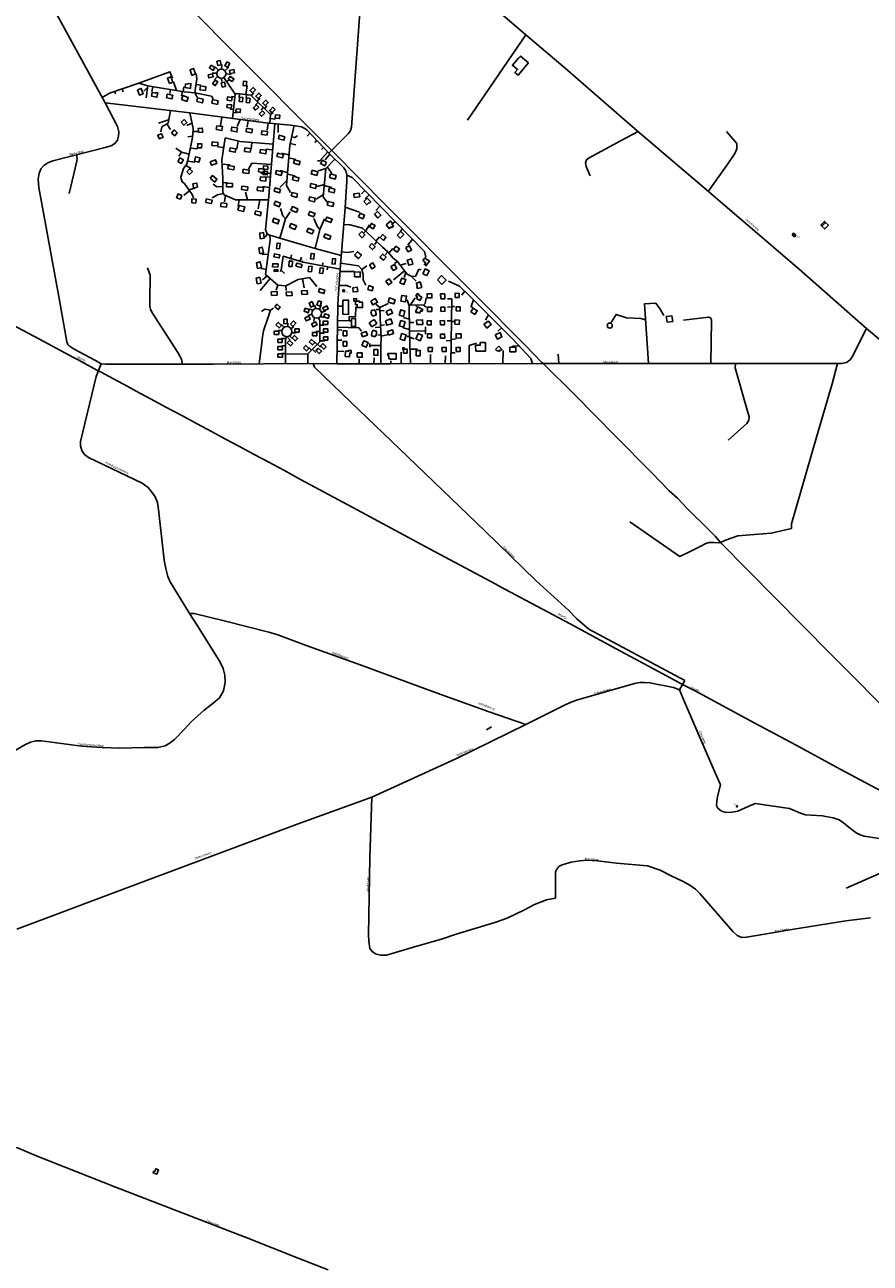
# Model space of a CAD drawing. Extents: x 240000 to 254380, y 435016 to 451025.
# Tile 12 of 35: x 243044 to 244745, y 443179 to 445669. Entities that reach past the tile are written whole.
import ezdxf
from ezdxf.enums import TextEntityAlignment as Align

# ---------------------------------------------------------------- set-up
doc = ezdxf.new("R2010")
doc.units = 0
doc.header["$MEASUREMENT"] = 0
for name, color, linetype in [('BOU-G00', 254, 'Continuous'), ('BOU-G01TRF', 254, 'Continuous'), ('BOU-G03TRF_code 300_betreedbaar', 254, 'Continuous'), ('BOU-H01IA', 254, 'Continuous'), ('LIJ-H02ASIN', 254, 'Continuous'), ('LIJ-H02ASWE', 250, 'Continuous'), ('LIJ-K01ASSP', 254, 'Continuous'), ('SEM-G01TRF', 254, 'Continuous'), ('SEM-H03ST', 250, 'Continuous')]:
    doc.layers.add(name, color=color, linetype=linetype)
doc.layers.add('SEM-H03HN_Trafo_betreedbaar', color=254, linetype='Continuous', lineweight=0)

msp = doc.modelspace()

# ---------------------------------------------------------------- linework, layer by layer
at = {"layer": 'BOU-G00'}
for points in [[(243419.4, 445587.7), (243426.9, 445582.8), (243423.3, 445577.3), (243415.8, 445582.2)], [(243439.4, 445588.3), (243432.9, 445586.9), (243431, 445595.7), (243437.5, 445597.1)], [(243452.1, 445583.3), (243446.6, 445586.9), (243451.6, 445594.4), (243457.1, 445590.8)], [(244057.7, 445592.3), (244036.5, 445567.5), (244030.3, 445572.7), (244035.4, 445578.7), (244025.2, 445587.4), (244037.5, 445601.8), (244037.7, 445601.6), (244041.5, 445606.1)], [(243335.2, 445550.8), (243342.2, 445553.3), (243338.5, 445564.1), (243331.2, 445561.6)], [(243380.4, 445566.9), (243387.9, 445570.2), (243384, 445581), (243376.8, 445578.4)], [(243413, 445568.6), (243421.9, 445570.5), (243423.2, 445564), (243414.4, 445562.1)], [(243453.7, 445559.6), (243457.3, 445565.2), (243464.9, 445560.3), (243461.3, 445554.8)], [(243457.6, 445570.7), (243456.3, 445577.2), (243465.1, 445579), (243466.4, 445572.6)], [(243271.1, 445538.4), (243274.9, 445527.6), (243282.4, 445530.1), (243278.3, 445540.9)], [(243366.8, 445542.5), (243377.9, 445541.1), (243378.7, 445550.3), (243373.4, 445551.1), (243371.9, 445549.4), (243367.4, 445550)], [(243396.4, 445538.4), (243407.8, 445536.9), (243408.9, 445544.4), (243397.6, 445546)], [(243422.1, 445550.3), (243427.1, 445557.8), (243432.6, 445554.2), (243427.6, 445546.7)], [(243439.7, 445552.5), (243446.1, 445553.8), (243448, 445545), (243441.5, 445543.7)], [(243491, 445555), (243489.9, 445546.1), (243483.4, 445546.8), (243484.4, 445555.8)], [(243502.3, 445531.9), (243497.6, 445536.6), (243504, 445543), (243508.7, 445538.3)], [(243299, 445525.6), (243310.3, 445523.1), (243312.3, 445532), (243308.3, 445532.9), (243307.9, 445531.3), (243300.8, 445532.9)], [(243329.4, 445522.1), (243340.5, 445519.8), (243342.1, 445527.1), (243331, 445529.5)], [(243359.6, 445518.6), (243370.4, 445514.8), (243373.1, 445523), (243362, 445526.6)], [(243390.5, 445514.4), (243401.7, 445511.7), (243403, 445519.5), (243391.9, 445521.9)], [(243420.6, 445511), (243431.8, 445508.8), (243433.3, 445516), (243422, 445518.4)], [(243452.3, 445523.9), (243461.2, 445522.9), (243460.5, 445516.3), (243451.5, 445517.3)], [(243476.8, 445523.4), (243483.3, 445522.7), (243482.3, 445513.8), (243475.7, 445514.5)], [(243497.6, 445521), (243491, 445521.8), (243490, 445512.8), (243496.5, 445512)], [(243513.5, 445520.5), (243508.9, 445525.2), (243515.3, 445531.6), (243519.9, 445526.9)], [(243527.6, 445506.4), (243523, 445511), (243529.3, 445517.4), (243534, 445512.7)], [(243450.8, 445502.4), (243459.8, 445501.3), (243460.6, 445507.9), (243451.6, 445508.9)], [(243469.6, 445500.2), (243468.9, 445493.6), (243477.8, 445492.6), (243478.6, 445499.1)], [(243510.4, 445508), (243515.1, 445503.3), (243508.7, 445497), (243504.1, 445501.7)], [(243522.4, 445496), (243527.1, 445491.3), (243520.7, 445484.9), (243516, 445489.6)], [(243548, 445498.5), (243541.6, 445492.1), (243537, 445496.8), (243543.4, 445503.2)], [(243548.8, 445488), (243548, 445481.4), (243557, 445480.4), (243557.7, 445486.9)], [(243358.8, 445472.8), (243364.5, 445466.8), (243370.5, 445472.4), (243364.7, 445478.3)], [(243429.5, 445458.2), (243440.9, 445456.3), (243442.2, 445464.2), (243430.7, 445465.7)], [(243459.6, 445455.5), (243471.2, 445453.6), (243472.1, 445461.4), (243460.7, 445463.1)], [(243311.7, 445447), (243315.2, 445439.4), (243322.5, 445442.8), (243319.2, 445449.9)], [(243339.7, 445451.3), (243344.9, 445457.4), (243351, 445452), (243346, 445445.8)], [(243394.2, 445452.5), (243402.4, 445453.3), (243401.5, 445461.2), (243393.4, 445460.7)], [(243489.4, 445453.5), (243501.4, 445451.9), (243502.1, 445459.3), (243490.5, 445460.8)], [(243520.4, 445448.5), (243531.9, 445447), (243532.7, 445454.3), (243521.2, 445456)], [(243554.5, 445439.7), (243565.5, 445436.6), (243567.4, 445443.7), (243556.2, 445447)], [(243392, 445421.6), (243400.1, 445421.3), (243400.2, 445429.7), (243392.2, 445429.8)], [(243420.8, 445426.4), (243432.7, 445425.3), (243433, 445432.3), (243421.4, 445433.4)], [(243456, 445414.6), (243467.7, 445412.5), (243468.7, 445419.5), (243457.2, 445421.5)], [(243486.3, 445414.3), (243497.8, 445412.9), (243498.8, 445420.2), (243487.1, 445421.7)], [(243517.5, 445411.2), (243529.3, 445409.4), (243530, 445416.5), (243518.5, 445418.1)], [(243352.2, 445394.3), (243356.2, 445401.2), (243363.4, 445397.1), (243359.2, 445390.1)], [(243385.6, 445394.8), (243394.6, 445392.5), (243396.9, 445401.6), (243387.8, 445403.6)], [(243417.3, 445393.6), (243419.9, 445386.4), (243430.6, 445389.9), (243428.2, 445397.3)], [(243551.6, 445404.2), (243553.4, 445411), (243564.6, 445408.1), (243562.6, 445401.3)], [(243585.2, 445390.6), (243587, 445397.3), (243598.1, 445394.3), (243596.6, 445387.5)], [(243370.1, 445373.3), (243375.8, 445367.9), (243381.5, 445374), (243375.5, 445379.5)], [(243417.5, 445360.2), (243421.9, 445365.7), (243431, 445358.6), (243426.5, 445352.6)], [(243452.8, 445379), (243464.6, 445377.2), (243465.3, 445384.3), (243453.8, 445385.9)], [(243483, 445371.5), (243494.8, 445369.7), (243495.5, 445376.7), (243483.9, 445378.4)], [(243514.4, 445373.1), (243526.2, 445371.3), (243527, 445378.4), (243515.4, 445380)], [(243517.8, 445355.5), (243518.2, 445363.1), (243529.4, 445362.5), (243529, 445354.8)], [(243548.8, 445369.3), (243559.9, 445366.2), (243561.9, 445373), (243550.5, 445376)], [(243582.7, 445357.3), (243594, 445354.5), (243595.8, 445361.5), (243584.3, 445364.4)], [(243622.3, 445376.4), (243620.4, 445368.9), (243631.7, 445365.9), (243633.5, 445373.3)], [(243657.6, 445361.6), (243668.8, 445358.7), (243670.7, 445366), (243659.4, 445369)], [(243383.7, 445341.2), (243391.6, 445342.6), (243390.3, 445350.6), (243382.1, 445349)], [(243450.1, 445343.4), (243462, 445343), (243461.9, 445350.1), (243450.2, 445350.4)], [(243480.4, 445337.7), (243492.1, 445335.9), (243492.9, 445342.9), (243481.3, 445344.6)], [(243512, 445335.4), (243524.1, 445334.1), (243524.5, 445341.7), (243512.7, 445342.8)], [(243546, 445334.1), (243557, 445331.3), (243558.8, 445338), (243547.6, 445340.9)], [(243618.2, 445342.5), (243629.4, 445339.6), (243631.3, 445347.3), (243620, 445349.9)], [(243655.3, 445333.7), (243666.6, 445330.9), (243668.3, 445338.3), (243657, 445341.1)], [(243349.8, 445321.3), (243357.6, 445318.3), (243360.3, 445326), (243352.8, 445328.9)], [(243380.1, 445310.8), (243388.3, 445310.4), (243388.8, 445318.6), (243380.5, 445319.2)], [(243409.5, 445318.9), (243408.8, 445311.8), (243419.8, 445309.5), (243421.2, 445316.5)], [(243545.5, 445307.3), (243556.3, 445302.9), (243559, 445310), (243548.5, 445314.3)], [(243580.1, 445324.8), (243591.5, 445321.9), (243593.2, 445328.9), (243581.9, 445331.9)], [(243615.6, 445315.4), (243626.8, 445312.6), (243628.6, 445320), (243617.5, 445322.9)], [(243652.8, 445306.2), (243664, 445303.4), (243665.8, 445310.9), (243654.6, 445313.7)], [(243706.7, 445321.6), (243718, 445323.1), (243717.2, 445330.2), (243706.2, 445328.9)], [(243726.1, 445313.6), (243732.4, 445307.1), (243736.8, 445311.4), (243737.7, 445310.5), (243740.2, 445312.9), (243733.1, 445320.3)], [(243438.4, 445303.5), (243449.8, 445302), (243450.8, 445309.4), (243439.2, 445310.7)], [(243473.2, 445296.4), (243484.4, 445293.4), (243486.7, 445302.8), (243475.5, 445305.6)], [(243507.1, 445287.8), (243508.7, 445294.6), (243520.1, 445291.9), (243518.7, 445285)], [(243579.8, 445296), (243590.9, 445291.8), (243593.5, 445298.9), (243582.6, 445303.3)], [(243614.7, 445286.8), (243617.4, 445293.7), (243628.2, 445289.5), (243625.4, 445282.5)], [(243715.8, 445282.8), (243724.4, 445279), (243727.4, 445286.2), (243718.9, 445290)], [(243747.5, 445287.9), (243754.5, 445280.4), (243760.6, 445286), (243753.6, 445293.6)], [(243542.9, 445272.9), (243545.2, 445280), (243556.2, 445275.9), (243553.5, 445268.6)], [(243576.8, 445262.1), (243579.7, 445269.1), (243590.6, 445264.8), (243587.7, 445257.5)], [(243648.9, 445275.6), (243651.6, 445282.4), (243662.7, 445277.8), (243659.8, 445271.1)], [(243737.7, 445262.6), (243745, 445258.5), (243748.9, 445265.6), (243741.6, 445269.6)], [(243771.1, 445266.9), (243777, 445259.6), (243781.1, 445262.9), (243782.6, 445261.2), (243785.7, 445264), (243783, 445267.4), (243784.6, 445268.7), (243780.2, 445274.1)], [(243518, 445238.7), (243525.7, 445239.7), (243524.3, 445251.3), (243516.9, 445250.1)], [(243611.9, 445252.6), (243614.6, 445259.9), (243625.5, 445255.6), (243622.7, 445248.5)], [(243646.2, 445241.8), (243648.9, 445248.5), (243659.9, 445244), (243657.1, 445237.2)], [(243716.4, 445247.3), (243723, 445240.7), (243728.6, 445246.4), (243722, 445253)], [(243759.4, 445240.9), (243765.8, 445235.5), (243770.8, 445241.6), (243764.4, 445247)], [(243793.6, 445246), (243799.6, 445240.1), (243806.5, 445247.2), (243800.6, 445253.1)], [(243517, 445208.6), (243524.6, 445210.2), (243522.1, 445221.8), (243514.9, 445219.8)], [(243736.8, 445223.2), (243743.6, 445216.8), (243749.2, 445222.5), (243742.5, 445229.1)], [(243785.8, 445217.2), (243793.2, 445211.6), (243798.2, 445218.2), (243790.9, 445223.7)], [(243811.1, 445221), (243815, 445212.6), (243822.3, 445215.8), (243818.3, 445224.3)], [(243512.8, 445179.2), (243520.4, 445180.8), (243517.8, 445192.4), (243510.7, 445190.4)], [(243707.8, 445205.8), (243715.8, 445198.9), (243721.6, 445205.7), (243713.5, 445212.7)], [(243737.4, 445186.2), (243742.5, 445178.2), (243749.1, 445182.5), (243744.1, 445190.5)], [(243758.8, 445201.9), (243765.6, 445195.6), (243771.1, 445201.5), (243764.3, 445207.9)], [(243813.5, 445195.4), (243816.6, 445185.4), (243825, 445187.9), (243822, 445198)], [(243844.8, 445194.8), (243850.8, 445190), (243848.2, 445186.6), (243851.2, 445184.1), (243858.7, 445193.3), (243855.1, 445196.2), (243854.6, 445195.8), (243849.3, 445200.1)], [(243707.8, 445161.8), (243719, 445162.1), (243718.8, 445172), (243707.6, 445171.5)], [(243780.9, 445183), (243785.6, 445175), (243792.5, 445179.1), (243787.7, 445187.1)], [(243845.2, 445168.3), (243853.2, 445164.7), (243857.6, 445174.3), (243849.5, 445177.9)], [(243874.2, 445156), (243883.2, 445147), (243891.7, 445155.5), (243882.7, 445164.6)], [(243512, 445148.1), (243519.6, 445149.7), (243517.1, 445161.2), (243509.9, 445159.3)], [(243635, 445131.9), (243646.1, 445128.5), (243648.1, 445135.5), (243637, 445139)], [(243703.9, 445140), (243704.7, 445131.9), (243714, 445132.9), (243713.1, 445141.1)], [(243734.1, 445136.7), (243742.9, 445134), (243745.4, 445141.6), (243736.5, 445144.4)], [(243770.4, 445153.4), (243775.9, 445146), (243782.5, 445150.7), (243777, 445158.2)], [(243799, 445149.9), (243807, 445146.8), (243810.8, 445156.5), (243802.8, 445159.7)], [(243834.1, 445138.4), (243842.9, 445140.8), (243839.6, 445152), (243832, 445149.7), (243833.9, 445143.2), (243832.8, 445142.9)], [(243540.8, 445124.7), (243552.3, 445125.6), (243551.7, 445132.9), (243540, 445132.1)], [(243570.7, 445123.9), (243582.3, 445124.6), (243581.8, 445131.9), (243570.1, 445131.2)], [(243601.4, 445126.5), (243613, 445127.2), (243612.4, 445134.5), (243600.8, 445133.8)], [(243638.4, 445103.4), (243632.1, 445105.7), (243635.2, 445114.1), (243641.5, 445111.8)], [(243684.3, 445115.2), (243684.2, 445086.8), (243695.5, 445086.6), (243695.7, 445115)], [(243706, 445113.5), (243706, 445118.3), (243711.6, 445118.2), (243711.6, 445113.3), (243717.4, 445113.3), (243717.3, 445111.1), (243723.8, 445111), (243723.7, 445100.2), (243713, 445100.4), (243713.1, 445106.1), (243709.3, 445106.2), (243709.4, 445113.5)], [(243740.1, 445113.5), (243744.5, 445105.6), (243754, 445110.9), (243749.4, 445118.8)], [(243775.3, 445111.4), (243786.6, 445107.7), (243789.3, 445116.1), (243778.1, 445119.7)], [(243800.8, 445113.3), (243810.4, 445111.8), (243812.3, 445123.3), (243802.7, 445124.8)], [(243853.6, 445119.8), (243863.2, 445119.9), (243863, 445128.1), (243853.5, 445128)], [(243880.9, 445118.1), (243889.4, 445118.2), (243889.1, 445127.8), (243880.7, 445127.7)], [(243909.7, 445120.9), (243918, 445120.6), (243918.2, 445128.7), (243910, 445129)], [(243547.1, 445101.8), (243554.2, 445096.2), (243558.3, 445101.3), (243551.3, 445106.9)], [(243608.3, 445099.3), (243616.7, 445096.2), (243614.4, 445089.9), (243606, 445093)], [(243622.1, 445112.2), (243625.9, 445104.1), (243619.8, 445101.3), (243616.1, 445109.4)], [(243646.7, 445094), (243643.9, 445100.1), (243652, 445103.9), (243654.8, 445097.8)], [(243741, 445094.3), (243741.6, 445092.1), (243740.5, 445091.7), (243742.2, 445085.1), (243743.4, 445085.4), (243744, 445083.1), (243750.8, 445084.9), (243750.1, 445087.2), (243751.3, 445087.5), (243749.6, 445094.1), (243748.3, 445093.8), (243747.7, 445096.1)], [(243771.3, 445092.4), (243774.9, 445084.8), (243784.2, 445089.2), (243780.5, 445096.8)], [(243797.3, 445085.2), (243805.8, 445082.7), (243809, 445093.2), (243800.5, 445095.8)], [(243830.5, 445091.3), (243831.4, 445093), (243830.8, 445093.3), (243835.1, 445101.5), (243845.1, 445096.3), (243843.3, 445092.9), (243840.9, 445094.1), (243838.3, 445089.1), (243834.3, 445091.2), (243833.5, 445089.8)], [(243854.3, 445092.7), (243862.9, 445092.6), (243862.8, 445101), (243854.4, 445100.9)], [(243881.1, 445092.7), (243889.5, 445092.8), (243889.4, 445101), (243881, 445101)], [(243911.7, 445093.6), (243920, 445093.4), (243920.2, 445101.5), (243912, 445101.8)], [(243941.4, 445091.7), (243949.5, 445086.5), (243954.3, 445094), (243946.2, 445099.1)], [(243549.5, 445065.5), (243556, 445059.4), (243560.6, 445064.2), (243554.1, 445070.4)], [(243565.7, 445067.9), (243572.4, 445068.1), (243572.1, 445077.1), (243565.5, 445076.9)], [(243578.7, 445067.1), (243583.6, 445062.5), (243589.7, 445069.1), (243584.9, 445073.6)], [(243607.6, 445079.6), (243615.8, 445083.3), (243618.6, 445077.2), (243610.4, 445073.5)], [(243621.2, 445067.4), (243629, 445071.7), (243632.2, 445065.8), (243624.4, 445061.5)], [(243644.8, 445066.6), (243644.8, 445073.3), (243653.8, 445073.3), (243653.8, 445066.6)], [(243645.9, 445081.6), (243648.2, 445087.8), (243656.6, 445084.8), (243654.3, 445078.5)], [(243701.4, 445078.4), (243701.5, 445062), (243709.9, 445062), (243709.9, 445078.4)], [(243737.3, 445069.7), (243742.6, 445061.9), (243752.2, 445068.3), (243747.1, 445076.2)], [(243770, 445073.7), (243772.9, 445064.7), (243784, 445068.6), (243780.9, 445077.4)], [(243797.7, 445063.8), (243806.1, 445061.2), (243809.3, 445071.7), (243800.9, 445074.3)], [(243832.7, 445066.3), (243844.7, 445066.5), (243844.5, 445075.5), (243832.5, 445075.2)], [(243853.7, 445065.3), (243861.9, 445065.3), (243861.8, 445073.7), (243853.7, 445073.5)], [(243880.2, 445065.7), (243888.6, 445065.7), (243888.5, 445074), (243880.1, 445073.9)], [(243909.1, 445067.1), (243918.2, 445066.5), (243918.6, 445075), (243909.5, 445075.6)], [(243967.5, 445066.7), (243974, 445059.2), (243982.5, 445066), (243976.8, 445073.3)], [(243546.2, 445046.3), (243546.2, 445053), (243555.1, 445053.1), (243555.1, 445046.4)], [(243582, 445039.6), (243588.4, 445033.4), (243593.1, 445038.2), (243586.6, 445044.4)], [(243587.3, 445057.3), (243587.5, 445050.6), (243596.4, 445050.9), (243596.2, 445057.6)], [(243632.1, 445043.8), (243632.1, 445050.5), (243623.1, 445050.5), (243623.2, 445043.8)], [(243644.9, 445050.6), (243644.9, 445057.3), (243653.8, 445057.4), (243653.9, 445050.7)], [(243644.9, 445041.5), (243644.9, 445034.8), (243653.9, 445034.9), (243653.9, 445041.6)], [(243684.9, 445043.7), (243692.1, 445043.7), (243692.2, 445053.3), (243685, 445053.4)], [(243721, 445048.9), (243723.7, 445041.6), (243733.4, 445045), (243730.7, 445052.5)], [(243744.6, 445054.6), (243744.1, 445052.3), (243743.1, 445052.5), (243741.5, 445045.7), (243742.5, 445045.5), (243742, 445043.3), (243748.9, 445041.7), (243749.4, 445043.9), (243750.6, 445043.7), (243752.2, 445050.5), (243751, 445050.7), (243751.5, 445053)], [(243776.1, 445044.8), (243773.6, 445052.3), (243783.7, 445055.4), (243786, 445047.9)], [(243799.3, 445036.7), (243808.2, 445034.3), (243811.5, 445045.5), (243802.3, 445048)], [(243830.9, 445037.4), (243839.4, 445033.6), (243844.1, 445044.4), (243835.4, 445048.2)], [(243854.2, 445039.2), (243862.6, 445039.3), (243862.6, 445047.4), (243854.1, 445047.4)], [(243880.4, 445038.6), (243889, 445038.7), (243888.8, 445047), (243880.3, 445046.8)], [(243911.7, 445039.5), (243922, 445039.1), (243922.4, 445047.5), (243911.9, 445047.7)], [(243990.7, 445045.4), (243994.9, 445036.8), (244004.1, 445041.4), (244000.4, 445050.2)], [(243553.5, 445030.3), (243553.4, 445037), (243562.4, 445037), (243562.4, 445030.3)], [(243553.5, 445015.3), (243553.5, 445022), (243562.4, 445022), (243562.5, 445015.3)], [(243572.4, 445029.6), (243577, 445034.4), (243583.5, 445028.2), (243578.9, 445023.4)], [(243604.9, 445019.6), (243611.2, 445013.3), (243615.9, 445018), (243609.6, 445024.3)], [(243616.6, 445031.4), (243622.9, 445025.1), (243627.6, 445029.8), (243621.3, 445036.2)], [(243634.8, 445018.8), (243630.2, 445014), (243636.5, 445007.7), (243641.2, 445012.5)], [(243644, 445028), (243639.3, 445023.2), (243645.6, 445016.9), (243650.4, 445021.6)], [(243684.7, 445022.6), (243691.9, 445022.6), (243691.9, 445032.2), (243684.7, 445032.3)], [(243722.6, 445023.8), (243731.1, 445020.4), (243735, 445030.3), (243726.5, 445033.6)], [(243746.7, 445004.5), (243754.8, 445004.5), (243754.8, 445015.7), (243746.6, 445015.7)], [(243855.8, 445011.9), (243864, 445011.9), (243864.1, 445020.1), (243855.8, 445020.2)], [(243883.7, 445011.8), (243892.2, 445011.8), (243892, 445020.1), (243883.5, 445020)], [(243911.9, 445011.9), (243920.3, 445012), (243920.2, 445020.3), (243911.8, 445020.1)], [(243951.3, 445012.8), (243971.3, 445013), (243971.2, 445030), (243960.5, 445030), (243960.5, 445024.7), (243951.2, 445024.6)], [(243991.3, 445016.2), (243994.4, 445013), (243995.6, 445014.3), (243997.6, 445012.2), (244000.5, 445015.1), (244001.8, 445013.8), (244004, 445016), (243997.7, 445022.5)], [(244020, 445011.6), (244031.8, 445011.6), (244032, 445020.7), (244020, 445020.7)], [(243553.6, 445000.3), (243553.6, 445007), (243562.5, 445007.1), (243562.5, 445000.4)], [(243689, 445001.8), (243697.7, 445001.3), (243698.1, 445008.9), (243700.8, 445008.7), (243701, 445014), (243695.7, 445014.3), (243695.6, 445012.5), (243689.5, 445012.8)], [(243712.9, 445000.6), (243723.2, 445000.4), (243723.3, 445009), (243713.1, 445009.2)], [(243776.5, 444997.3), (243779.4, 444997.3), (243779.3, 444996.7), (243791.4, 444996.6), (243791.3, 445008.3), (243774.8, 445008.2), (243774.7, 445003.8), (243776.5, 445003.9)], [(243831.5, 445003.6), (243839.8, 445003.5), (243839.9, 445014.2), (243831.5, 445014.3)], [(243303.6, 443364), (243302.5, 443360.8), (243309.7, 443357.9), (243313.1, 443366.9), (243307.9, 443368.9), (243305.9, 443363.4)]]:
    msp.add_lwpolyline(points, close=True, dxfattribs=at)
msp.add_lwpolyline([(243983.4, 444257.4), (243972.7, 444251.1)], dxfattribs=at)
msp.add_circle((244220.9, 445064.1), 5, dxfattribs=at)
at = {"layer": 'BOU-G01TRF'}
msp.add_lwpolyline([(244476, 444098.6), (244475.8, 444096.6), (244477.3, 444096.5), (244477.5, 444098.4)], close=True, dxfattribs=at)
at = {"layer": 'BOU-G03TRF_code 300_betreedbaar'}
for points in [[(244587.8, 445246.6), (244592.3, 445242.6), (244594.9, 445245.6), (244590.4, 445249.6)], [(243684.4, 445135.8), (243687.4, 445135.7), (243687.3, 445132.3), (243684.3, 445132.4)]]:
    msp.add_lwpolyline(points, close=True, dxfattribs=at)
at = {"layer": 'BOU-H01IA'}
for points in [[(243651.5, 445391.7), (243642.9, 445396.7), (243639.1, 445390.2), (243647.8, 445385.2)], [(243523.1, 445367.7), (243532.1, 445367), (243532.6, 445373.6), (243523.7, 445374.3)], [(243524, 445378.9), (243533, 445378.2), (243533.5, 445384.7), (243524.6, 445385.5)], [(244660.7, 445266), (244655, 445271.6), (244647.7, 445264.2), (244653.3, 445258.6)], [(243556.9, 445218.4), (243558.2, 445229.2), (243551.9, 445229.9), (243550.6, 445219.2)], [(243545.6, 445202.1), (243556.3, 445200.3), (243557.3, 445206.6), (243546.7, 445208.4)], [(243582.1, 445182.7), (243582.7, 445193.4), (243576.3, 445193.8), (243575.7, 445183)], [(243589.9, 445183.5), (243600.3, 445180.7), (243602, 445186.9), (243591.6, 445189.7)], [(243625.8, 445197.9), (243626.7, 445208.6), (243620.3, 445209.2), (243619.4, 445198.4)], [(243669, 445187.6), (243669.5, 445198.4), (243663.1, 445198.7), (243662.6, 445188)], [(243542.9, 445182.2), (243553.7, 445181.6), (243554, 445188), (243543.2, 445188.6)], [(243545.9, 445176.1), (243545.9, 445173.1), (243548.9, 445173.2), (243553.4, 445173.3), (243553.4, 445176.3), (243548.9, 445176.2)], [(243620.9, 445171.9), (243622.2, 445182.6), (243615.8, 445183.4), (243614.5, 445172.7)], [(243643.6, 445168.8), (243645.2, 445179.5), (243638.8, 445180.4), (243637.3, 445169.7)], [(243832.1, 445118.5), (243839, 445114.5), (243842.9, 445121.1), (243836, 445125.1), (243837, 445126.8), (243834, 445128.5), (243831.1, 445123.6), (243834.1, 445121.8)], [(244336.1, 445070.8), (244347.5, 445072.4), (244346, 445083.7), (244334.6, 445082.2)], [(243813.6, 445008.8), (243813.7, 445016.4), (243807.5, 445016.4), (243807.5, 445019.2), (243804.6, 445019.2), (243804.6, 445016.5), (243806.1, 445016.5), (243806, 445008.9)]]:
    msp.add_lwpolyline(points, close=True, dxfattribs=at)
for points in [[(244647.7, 445264.2), (244645.7, 445266.2), (244653, 445273.6), (244655, 445271.6)], [(243545.9, 445173.1), (243545.9, 445176.1), (243548.9, 445176.2)], [(243546.1, 445173.1), (243546, 445175.9), (243548.9, 445176)], [(243548.9, 445176.2), (243548.9, 445173.2)]]:
    msp.add_lwpolyline(points, dxfattribs=at)
at = {"layer": 'LIJ-H02ASIN'}
for p, q in [((243543.7, 445429), (243547.5, 445470.1)), ((243447.7, 445441.8), (243440.5, 445396.4)), ((243477.6, 445434.1), (243447.7, 445441.8)), ((243543.7, 445429), (243477.6, 445434.1)), ((243534.6, 445316.9), (243543.7, 445429)), ((243440.5, 445396.4), (243443, 445360.6)), ((243443, 445360.6), (243442.7, 445332.2)), ((243442.7, 445332.2), (243445.3, 445327)), ((243445.3, 445327), (243468.5, 445316.8)), ((243468.5, 445316.8), (243534.6, 445316.8)), ((243528.8, 445257.3), (243534.6, 445316.9)), ((243531.9, 445248), (243528.8, 445257.3)), ((243537.6, 445245.7), (243531.9, 445248)), ((243557.1, 445240.2), (243537.6, 445245.7)), ((243628.5, 445218.8), (243557.1, 445240.2)), ((243680.7, 445204.7), (243628.5, 445218.8)), ((243836.9, 445177.6), (243841.4, 445175.9))]:
    msp.add_line(p, q, dxfattribs=at)
for points in [[(244051.9, 445649), (243934.9, 445477.4)], [(243440.3, 445579.9), (243440.6, 445589.3)], [(243273.8, 445551.2), (243336.3, 445574.4), (243341.8, 445561.5)], [(243390.6, 445560.3), (243389.2, 445570.6)], [(243430.5, 445571.6), (243421.1, 445571.5)], [(243432.3, 445565), (243426, 445559.1)], [(243433.8, 445577.8), (243427.3, 445584.7)], [(243445, 445562.8), (243467.8, 445529.1)], [(243447.1, 445576.5), (243455.1, 445584)], [(243449.2, 445570.2), (243459.7, 445569.2)], [(243215.1, 445531.1), (243273.8, 445551.2), (243286.9, 445547.4), (243292.2, 445545.9), (243365.2, 445534), (243386.2, 445532.4), (243390.6, 445560.3)], [(243240.4, 445539.8), (243242.1, 445534.2)], [(243291.7, 445543.4), (243283.7, 445535.3)], [(243292.2, 445545.9), (243288.4, 445522.2)], [(243302.1, 445544.3), (243300.2, 445534.7)], [(243337.2, 445538.6), (243335.9, 445530.9)], [(243349.8, 445536.5), (243343.4, 445554.3)], [(243363.2, 445534.3), (243364.2, 445544)], [(243388.8, 445548.8), (243398.6, 445547.5)], [(243440, 445561.2), (243440.7, 445554.8)], [(243454.7, 445557.7), (243450.4, 445554.8)], [(243489.3, 445528.6), (243491.8, 445547)], [(243215.1, 445531.1), (243200.1, 445522.4)], [(243225.4, 445534.6), (243226.7, 445530.1)], [(243361.8, 445534.6), (243359.9, 445526)], [(243386.2, 445532.4), (243419.9, 445525.2)], [(243386.2, 445532.4), (243391.1, 445523.4)], [(243419.9, 445525.2), (243423.1, 445520.2)], [(243467.2, 445523.9), (243460, 445524.6)], [(243537, 445471.1), (243538.5, 445488.2), (243499.4, 445527.4), (243471.4, 445530.8), (243467.8, 445529.1), (243462, 445480.6)], [(243476.3, 445530.2), (243475.4, 445522.5)], [(243490.6, 445528.5), (243489.8, 445520.8)], [(243500.2, 445526.6), (243504.6, 445531.8)], [(243513.8, 445513), (243508.7, 445507.9)], [(243512, 445514.8), (243517.3, 445521.3)], [(243337.2, 445496.4), (243332.6, 445471.4), (243319.9, 445464)], [(243380.8, 445327.8), (243365.6, 445349.9), (243361.2, 445353.4), (243359, 445359), (243358.3, 445362.5), (243363.5, 445379.7), (243369.6, 445388.3), (243372.5, 445396.4), (243375, 445409.2), (243381, 445438.6), (243382.5, 445448.6), (243383, 445460.6), (243376.1, 445491.9)], [(243464.2, 445498.8), (243457.5, 445499.3)], [(243463.5, 445492.8), (243471.6, 445492)], [(243524.2, 445502.5), (243519.8, 445497)], [(243526.8, 445499.9), (243531.4, 445506.1)], [(243538.5, 445488.2), (243543.9, 445492.6)], [(243333.7, 445477.5), (243313.7, 445470.8)], [(243319.9, 445464), (243318.3, 445453.9)], [(243329.9, 445469.8), (243337.7, 445458.2)], [(243380.7, 445471.2), (243370.2, 445466.7)], [(243440.5, 445483.4), (243438.1, 445466.7)], [(243477.9, 445478.5), (243471.9, 445464.2)], [(243493.4, 445476.5), (243491.7, 445463.4)], [(243533.6, 445471.4), (243531.8, 445457.1)], [(243537.8, 445480.2), (243548.1, 445479.2)], [(243554.1, 445469.4), (243554.1, 445452.4)], [(243585.9, 445466.2), (243577.5, 445426.7), (243570.5, 445346.1)], [(243382, 445445), (243372.7, 445443.3)], [(243382.7, 445454.1), (243392.4, 445454.6)], [(243581, 445443.4), (243587.5, 445442), (243592.7, 445445.6)], [(243617.7, 445451.1), (243612.2, 445445.1)], [(244277.9, 445454.1), (244243.6, 445436.2), (244179.8, 445401.7), (244174.3, 445397.3), (244172, 445391.6), (244173.3, 445384.3), (244181.5, 445365.3)], [(244418.7, 445334), (244437.2, 445358.9), (244457.3, 445387.4), (244472.2, 445410), (244476.7, 445419.7), (244476.5, 445430.5), (244455.4, 445454.5)], [(243356.8, 445414.5), (243348.4, 445421.1)], [(243374.9, 445408.6), (243359.8, 445412.6), (243356.8, 445414.5)], [(243377.4, 445421.1), (243391.8, 445419.8)], [(243444.6, 445422.2), (243431.8, 445423.5)], [(243473.4, 445435.2), (243471, 445418.8)], [(243501.4, 445432.3), (243499.9, 445419)], [(243542.7, 445417.2), (243529.4, 445418.5)], [(243578.2, 445430.2), (243589.5, 445427.4)], [(243631.6, 445436.7), (243627.5, 445432.4)], [(243654, 445413.3), (243637.8, 445395.2), (243633.1, 445395.4)], [(243645.1, 445422.5), (243641.3, 445418.1)], [(243133.7, 445329.6), (243149, 445394.4), (243149.9, 445400.8), (243148.2, 445407.2)], [(243359.8, 445412.6), (243354.2, 445404.5)], [(243371.8, 445394.5), (243386.2, 445392.9)], [(243441, 445389), (243457.5, 445387.2)], [(243540.3, 445388), (243501, 445390.5), (243494.1, 445378.6)], [(243575.8, 445407.5), (243561.6, 445410.7)], [(243575.3, 445401.3), (243589.9, 445397.8)], [(243668.3, 445399), (243649.8, 445380.1), (243644.7, 445323.1)], [(243658.2, 445408.9), (243648.5, 445397.6)], [(243368.2, 445386.3), (243378.9, 445379.7)], [(243538.9, 445370), (243519.1, 445370.4)], [(243538.3, 445362.8), (243525.9, 445363.5)], [(243572.8, 445372.2), (243557.6, 445376)], [(243572.5, 445368.8), (243588.1, 445365)], [(243649.8, 445380.1), (243634.7, 445375)], [(243652.5, 445383), (243662.1, 445369.8)], [(243692.4, 445366.3), (243703.1, 445362), (243848.5, 445212.9)], [(243374.6, 445336.8), (243387, 445340.3)], [(243442.8, 445343.8), (243430.6, 445343.2), (243423.1, 445348.7)], [(243442.9, 445351.5), (243451.9, 445351.3)], [(243536.6, 445341.6), (243522.7, 445343.7)], [(243571.4, 445355.5), (243557.6, 445341.7)], [(243570.5, 445346.1), (243578.9, 445332)], [(243646.9, 445347.6), (243632.7, 445343.7)], [(243646.7, 445345.9), (243661.8, 445341.9)], [(243376, 445334.8), (243364.2, 445326.3)], [(243380.8, 445327.8), (243384.1, 445321.1)], [(243443.9, 445329.9), (243431.7, 445327), (243421, 445321.3)], [(243448, 445325.9), (243446.4, 445312.6)], [(243475.9, 445316.8), (243473.4, 445303.5)], [(243492.4, 445316.8), (243488.3, 445332.2)], [(243517.3, 445316.8), (243513.9, 445298.7)], [(243645.2, 445328), (243630.2, 445318.6)], [(243644.7, 445323.1), (243652.3, 445312.4)], [(243728.5, 445335.9), (243721.6, 445329)], [(243737, 445327.2), (243729.2, 445319.6)], [(243563.5, 445284.5), (243558.7, 445299.4)], [(243568.6, 445278.9), (243578.1, 445293.1)], [(243688.6, 445302.1), (243717.5, 445292.1)], [(243759, 445304.7), (243750.6, 445295.6)], [(243557.1, 445240.2), (243568.6, 445278.9), (243563.5, 445284.5)], [(243632.8, 445264.1), (243625.9, 445279.1)], [(243628.5, 445218.8), (243637.9, 445257.5), (243632.8, 445264.1)], [(243637.9, 445257.5), (243646.9, 445278.7)], [(243685.8, 445267.6), (243698.8, 445267), (243723.5, 445259.9), (243744.1, 445240.4), (243764.1, 445222.1), (243774.4, 445212.4), (243785.2, 445199.4), (243793.9, 445193), (243808.4, 445174), (243786.1, 445156.1)], [(243729.6, 445254.1), (243737.4, 445266.5)], [(243789.5, 445273.4), (243785.6, 445270.1)], [(243531.9, 445248), (243527.6, 445241.9)], [(243537.6, 445245.7), (243537.8, 445236.6), (243528.7, 445167.1), (243553.4, 445145.1), (243569.7, 445143.8), (243594.1, 445156.6), (243617.1, 445160.8)], [(243729.8, 445254), (243726.6, 445250.6)], [(243750.8, 445234.3), (243757.6, 445242.4)], [(243803.9, 445258.6), (243799.2, 445253.6)], [(243752.7, 445232.6), (243747.6, 445227.1)], [(243784.8, 445219.1), (243776.8, 445209.5)], [(243823.9, 445238.1), (243815.1, 445225.9)], [(243534, 445207.7), (243521.9, 445207.2)], [(243678.6, 445177.3), (243604.2, 445191.5), (243564, 445203.6), (243560, 445175.7)], [(243579.5, 445198.9), (243580.8, 445206.2)], [(243598.3, 445193.3), (243600.8, 445202)], [(243642.9, 445184.1), (243644.2, 445190.3)], [(243679.5, 445189.7), (243715.3, 445184.5), (243722.6, 445176.9), (243724.9, 445166.6), (243725.3, 445156.2)], [(243681.3, 445212.6), (243693.1, 445211.2), (243706, 445212.9)], [(243774.4, 445212.4), (243769.3, 445206.2)], [(243793.9, 445193), (243787.8, 445188.7)], [(243799.7, 445185.4), (243811.5, 445189.2)], [(243848.5, 445212.9), (243851.3, 445201.6)], [(243361.7, 444986.8), (243359.7, 444996.4), (243352.3, 445009.7), (243299.9, 445091.2), (243297.2, 445097), (243296.1, 445102.4), (243296.2, 445113.2), (243296.8, 445165.4), (243291.3, 445180.1)], [(243530.1, 445177.8), (243519.4, 445179)], [(243531.8, 445164.3), (243522.3, 445156.2)], [(243560, 445175.7), (243557.8, 445172.7)], [(243560, 445175.7), (243566.7, 445168.9)], [(243654, 445182), (243652.9, 445176.2)], [(243678.3, 445172.9), (243707.3, 445172.9)], [(243722.6, 445176.9), (243732.6, 445184.1)], [(243810.8, 445171.1), (243807.5, 445160.9)], [(243808.4, 445174), (243813.7, 445167.5), (243821.7, 445163.5), (243830.3, 445162.9)], [(243830.3, 445162.9), (243836.9, 445177.6)], [(243537.7, 445159), (243517.6, 445134.5)], [(243553.4, 445145.1), (243549.9, 445135.4)], [(243569.7, 445143.8), (243569.9, 445134.9)], [(243603.3, 445158.3), (243606.1, 445140.2)], [(243617.1, 445160.8), (243631.8, 445143)], [(243676.3, 445144.7), (243692.4, 445144.4), (243700.5, 445141.2)], [(243725.3, 445156.2), (243730.5, 445145.1)], [(243821.7, 445163.5), (243831.6, 445153.1)], [(243918.4, 445143.4), (243896.3, 445153.3)], [(243918.4, 445143.4), (243938.6, 445123.6), (244025.9, 445037.1)], [(243817.4, 445103.5), (243813.8, 445115.9)], [(243819.9, 445105.7), (243829.8, 445119.8)], [(243850, 445108.3), (243851.6, 445119.7)], [(243903, 445117.9), (243894.5, 445117.7)], [(243903, 445117.9), (243901.4, 444987.7)], [(243929.1, 445132.9), (243923.1, 445125.2)], [(243946.6, 445115.7), (243942, 445102.4), (243945.7, 445099.7)], [(243516.1, 444987.2), (243521, 445029), (243522.7, 445041.7), (243524.4, 445053.7), (243534.1, 445080.8), (243538.8, 445095), (243544.5, 445099)], [(243538.8, 445095), (243527.1, 445097), (243520.5, 445092.5)], [(243624, 445095), (243616.4, 445097.8)], [(243629.6, 445098.2), (243626.8, 445105)], [(243637.1, 445096.5), (243640.6, 445105.3)], [(243641, 445090.7), (243649.4, 445093.8)], [(243673.5, 445074.3), (243697, 445073.4), (243696.9, 445082.1), (243709.4, 445081.8), (243710.1, 445102.1)], [(243673.9, 445103.3), (243682.4, 445103.1)], [(243758.8, 445100.4), (243750.7, 445107.1)], [(243759, 445096.3), (243750.8, 445096.5)], [(243758.8, 445100.4), (243775, 445108.7)], [(243758.8, 445100.4), (243759.5, 445079.7), (243761.3, 445038.6), (243760.7, 445023.8), (243760.7, 444987.5)], [(243759, 445094.7), (243767.3, 445094.1)], [(243820.5, 444987.6), (243818.8, 445025.2), (243817.9, 445053.8), (243817.4, 445103.5), (243819.9, 445105.7), (243846.2, 445104.9), (243850, 445108.3)], [(243833.4, 445105.3), (243831.5, 445101.7)], [(243846.2, 445104.9), (243852.5, 445101)], [(243902.8, 445101.5), (243894.5, 445100.9)], [(243902.8, 445102.7), (243908.5, 445102.3)], [(244298.6, 444987.9), (244290.8, 445108), (244313.4, 445109.1), (244322, 445097.2), (244329.8, 445084.4)], [(243565.8, 445060.4), (243560.7, 445066)], [(243573.5, 445061.8), (243573.5, 445068.8)], [(243613.4, 444987.7), (243613.4, 445007), (243637.6, 445031.3), (243637.9, 445073.5), (243635.3, 445079.7)], [(243621.8, 445087), (243614, 445084.4)], [(243627.3, 445079.8), (243625.7, 445072.7)], [(243637.8, 445065.2), (243646.2, 445065.1)], [(243639.2, 445082.7), (243646, 445080.3)], [(243697, 445073.4), (243699.5, 445073.4)], [(243760.2, 445064.3), (243767.8, 445065.9)], [(243817.7, 445077.3), (243805.8, 445080.4)], [(243817.7, 445070.6), (243826.8, 445070.6)], [(243902.5, 445073.9), (243894.2, 445073.8)], [(243902.5, 445072.6), (243907.8, 445072.5)], [(243977.1, 445085.4), (243970.9, 445075)], [(244292.9, 445075.5), (244283.5, 445078.5), (244254.7, 445079.7), (244234.1, 445086.4), (244224, 445070.6)], [(244368.9, 445075.3), (244419.7, 445081.1), (244423.5, 445079.7), (244425.5, 445075.6), (244425.7, 445074.1), (244424.2, 444988)], [(243561.4, 445053.9), (243554.1, 445054)], [(243568.9, 444987.5), (243568.9, 445034.4), (243570, 445041.8)], [(243572, 445041.7), (243578.4, 445034.9)], [(243576.9, 445043.3), (243581.4, 445038.5)], [(243579.8, 445057.6), (243585.4, 445062.5)], [(243581.3, 445049.6), (243590.2, 445049.8)], [(243637.8, 445052.4), (243629.9, 445052.4)], [(243637.7, 445049.1), (243646.7, 445048.9)], [(243673.2, 445055.3), (243682, 445055)], [(243673.3, 445061.2), (243716.5, 445059.4), (243721.4, 445052.8)], [(243760.4, 445060.7), (243749, 445060.3)], [(243761, 445045.8), (243754.5, 445045.1)], [(243761.2, 445042.5), (243773.3, 445045.5)], [(243817.9, 445056.3), (243805.6, 445059.3)], [(243818.3, 445042), (243813.7, 445041.9)], [(243817.9, 445053.8), (243850.2, 445053.2)], [(243818.3, 445040.7), (243827.4, 445037.4)], [(243850.3, 445061.8), (243850.1, 445046.9)], [(244003.1, 445059.8), (243995.8, 445052.7)], [(243569.4, 445038), (243560.7, 445038.1)], [(243561.4, 445023.3), (243568.9, 445023.4)], [(243621.3, 445014.9), (243615.5, 445020.3)], [(243623.4, 445017), (243630.1, 445010)], [(243632.6, 445026.2), (243627.2, 445031.5)], [(243633.2, 445026.8), (243639.2, 445020.8)], [(243637.6, 445033.6), (243647.6, 445033.5)], [(243672.9, 445034.8), (243682.1, 445034.7)], [(243738.3, 445021), (243738.5, 445027.8)], [(243760.7, 445023.8), (243738.4, 445023.8)], [(243819.2, 445016.4), (243834.3, 445016.4)], [(243902, 445033.9), (243891.7, 445033.5)], [(243902, 445036.1), (243911.7, 445037.2)], [(243938.2, 444987.8), (243938.5, 445024)], [(243938.5, 445024), (243952.7, 445028.6)], [(244038.9, 445023.3), (244025.5, 445022.8)], [(244025.9, 445037.1), (244062.5, 444998.2), (244065.8, 444988.1)], [(243561.7, 445008.1), (243568.9, 445008.1)], [(243613.4, 445007), (243568.9, 445006.7)], [(243672.6, 445012.6), (243685.8, 445011.9)], [(243717.2, 444987.5), (243717.2, 444997.1)], [(243746.7, 444987.5), (243747, 444999.1)], [(243780.8, 444987.5), (243780.8, 444993.4)], [(243801.7, 444987.5), (243801.6, 445010.4)], [(243860.1, 444987.7), (243860.4, 445006.2)], [(243890, 444987.7), (243890.5, 445003.5)], [(243901.7, 445009.6), (243910.1, 445009.1)], [(244006.4, 445014.3), (244006.2, 444988)], [(244118.3, 444988.1), (244117.1, 445006.9)], [(244678.8, 444988.2), (244668.4, 444947), (244636.4, 444839.8), (244586.1, 444665.2), (244586.1, 444656.3), (244545.6, 444646.7), (244478.6, 444641.3), (244453.9, 444632.8), (244442.3, 444627.4), (244430.8, 444627.8), (244420.8, 444627.8), (244414.2, 444625.9), (244403.8, 444620.5), (244384.1, 444610.8), (244361.8, 444600), (244261.6, 444669.4)], [(244473.9, 444988.1), (244472.8, 444978.9), (244496.7, 444896.8), (244501.3, 444880.3), (244500.5, 444873.7), (244496.3, 444867.2), (244458.9, 444834)], [(244884.2, 444015.3), (244696.1, 443933.1)]]:
    msp.add_lwpolyline(points, dxfattribs=at)
for centre, radius in [((243439.8, 445570.6), 9.39), ((243631.4, 445088.6), 9.75), ((243571.3, 445051.9), 10.2)]:
    msp.add_circle(centre, radius, dxfattribs=at)
at = {"layer": 'LIJ-H02ASWE'}
for points in [[(243205.8, 445511.8), (243085, 445734.5), (243042.8, 445810), (242926.2, 446019), (242875.7, 446110), (242867.4, 446130)], [(243656.2, 445411), (243690.2, 445445), (243695.6, 445450.5), (243699.2, 445456.3), (243701.5, 445462.8), (243720.2, 445721.9), (243731.8, 445890.1), (243732.8, 445898.1), (243737, 445904.9), (243747.2, 445912.8)], [(244806, 444262.2), (244665, 444404.2), (244443.4, 444627.9), (244433.3, 444639.7), (244419.2, 444654.2), (244376.4, 444696.3), (244356.9, 444717), (244340.6, 444731.6), (244305.5, 444768.1), (244230.8, 444843.4), (244150.6, 444925.1), (244087.2, 444988.1), (244083.4, 444990.3), (244050.7, 445024.5), (244016.8, 445058.7), (243987.6, 445088.1), (243941.3, 445134.7), (243769.9, 445306.7), (243663.3, 445414.6), (243637, 445441.2), (243575.7, 445502.7), (243541.1, 445537.6), (243502.3, 445576.1), (243452.9, 445626.2), (243337.9, 445742.4)], [(244999.7, 444836.2), (244881.6, 444937.9), (244737.4, 445058.5), (244601.8, 445177.3), (244401.1, 445349.1), (244276.1, 445455.7), (244131.5, 445581.4), (244051.9, 445649), (244006.2, 445688.4)], [(244737.4, 445058.5), (244708.7, 445001.6), (244704.2, 444995.2), (244697.1, 444990.1), (244686.8, 444988.1), (244678.8, 444988.2), (244670.4, 444988.1), (244473.9, 444988.1), (244295.1, 444987.8), (244082.2, 444988.1), (243779.6, 444987.5), (243672.2, 444987.4), (243624.1, 444987.7), (243424.2, 444986.8), (243206.5, 444986.8), (243198.1, 444987.2), (243186.5, 444994.2), (243143.8, 445016.7), (243133.5, 445023.5), (243131.2, 445026.4), (243129, 445031.5), (243113.5, 445118.7), (243073, 445341.6), (243071.7, 445358.3), (243073.3, 445370.5), (243077.2, 445380.2), (243082.7, 445386.3), (243090.7, 445391.4), (243101, 445395.3), (243209, 445422.6), (243218.4, 445425.8), (243225.8, 445430), (243230.6, 445436.8), (243233.2, 445444.8), (243233.5, 445453.5), (243230.9, 445464.1), (243205.8, 445511.8)], [(243672.2, 444987.4), (243673.9, 445103.3), (243674.5, 445118.3), (243679.2, 445186.4), (243688.5, 445301.1), (243692.4, 445355), (243692.4, 445366.3), (243689.8, 445375), (243686.3, 445381.1), (243658.2, 445408.9), (243611.4, 445457.6), (243606.6, 445461.2), (243601.1, 445463.4), (243592.7, 445465.4), (243579.1, 445467), (243529.1, 445471.8), (243376.1, 445491.8), (243205.8, 445511.8)], [(243006.3, 444198.8), (243044.7, 444220.8), (243055.8, 444226.4), (243066.9, 444229.2), (243077.8, 444228.9), (243158.5, 444218.6), (243200, 444215.6), (243235.6, 444214.4), (243284.4, 444215.8), (243312.2, 444216.1), (243326.7, 444219.4), (243337, 444225), (243345.3, 444231.7), (243364, 444251.5), (243379.8, 444268.2), (243404.9, 444291), (243423.5, 444304.6), (243435.8, 444315.8), (243444.1, 444329.7), (243447.2, 444346.4), (243446.9, 444361.1), (243443.3, 444374.8), (243437.2, 444387.3), (243391.5, 444460.2), (243375.8, 444485.5), (243344.5, 444536.5), (243337, 444548.8), (243332.2, 444559.3), (243327.8, 444575.8), (243324.7, 444592.7), (243313.3, 444694.6), (243311.1, 444708.6), (243306.6, 444719.7), (243300.2, 444729.4), (243292.7, 444738.3), (243280.5, 444747.5), (243172.7, 444798.7), (243164.4, 444804.9), (243159.4, 444812.7), (243156.3, 444822.1), (243156.3, 444831.3), (243188, 444961.6), (243198.1, 444987.2)], [(243624.1, 444987.7), (243627.2, 444980.8), (243700.5, 444910.3), (243798, 444816.4), (243970.3, 444650.8), (244072.2, 444551.5), (244138.9, 444491.3), (244154.4, 444474.5), (244178.6, 444453.8), (244372, 444350.3)], [(243375.8, 444485.5), (243384.9, 444485.2), (243445.5, 444470.3), (243535.4, 444447.8), (243553.6, 444442), (243612.6, 444420.4), (243721.3, 444381.3), (243873.6, 444325.2), (243978.6, 444287.3), (244052, 444261.8)], [(243028.4, 443850.2), (243294.4, 443950.3), (243594.6, 444062.5), (243742.5, 444116.2), (243911.2, 444193.3), (244052, 444261.8), (244132.5, 444302.4), (244143.5, 444306.9), (244153.8, 444311), (244270.5, 444344.4), (244281.5, 444346.4), (244290.8, 444346.4), (244301.8, 444346.1), (244349.3, 444336.5), (244361.4, 444331.6)], [(244763.6, 444032.9), (244732.6, 444037.7), (244724.5, 444040.2), (244716.7, 444044.2), (244702.6, 444055.2), (244691.1, 444064.3), (244682.1, 444070.5), (244670.2, 444074.2), (244648.1, 444078.6), (244626.3, 444079.5), (244614.6, 444080.2), (244604.2, 444083.7), (244582.5, 444093.2), (244513.2, 444103.1), (244503.7, 444099.2), (244487.5, 444091.8), (244478.5, 444088), (244466.2, 444085.5), (244455.1, 444085.1), (244445.4, 444088), (244438.3, 444093.6), (244435.9, 444099.1), (244436, 444107), (244437.3, 444117), (244443.4, 444140.5), (244441.7, 444145.4), (244426.5, 444180.3), (244402.5, 444234.6), (244371.3, 444307.6), (244361.4, 444331.6), (244372, 444350.3)], [(244745, 443873.4), (244695.5, 443867.2), (244587.3, 443849.6), (244524, 443839.2), (244496, 443834.4), (244486.3, 443833.7), (244477.3, 443837.5), (244468.6, 443845.8), (244401.9, 443922.2), (244393.6, 443930.9), (244381.8, 443938.8), (244368.3, 443946.1), (244344.5, 443957.5), (244322, 443968.9), (244297.1, 443977.9), (244234.5, 443983.1), (244196.4, 443987.6), (244174.7, 443989), (244160.8, 443987.9), (244143.2, 443985.2), (244125.5, 443980), (244118.3, 443976.2), (244114.5, 443971), (244111.7, 443965.8), (244111.7, 443953), (244111.7, 443912.9), (244093.7, 443909.8), (244069.5, 443900.4), (244049.5, 443889.7), (244014.5, 443872.4), (243990, 443863.8), (243912.1, 443840.2), (243882.4, 443830.6), (243832.9, 443816), (243771.7, 443798.1), (243760.3, 443798.4), (243751.3, 443800.5), (243743.7, 443804.6), (243738.5, 443811.5), (243736.5, 443826.1), (243735.4, 443839.2), (243738.5, 443993.8), (243742.5, 444116.2)], [(242595.8, 443176.6), (242681.9, 443234.2), (242836.5, 443338.3), (242922.1, 443396.1), (242935.3, 443403.7), (242948, 443409.3), (242959.6, 443413.6), (242968.3, 443415.2), (242977.5, 443416), (242989.5, 443416.8), (243002.6, 443416.4), (243016.5, 443413.6), (243030.1, 443410.5), (243069.5, 443394.1), (243228.9, 443330.8), (243493, 443229.2), (243594.6, 443189), (243654.8, 443165.4)]]:
    msp.add_lwpolyline(points, dxfattribs=at)
at = {"layer": 'LIJ-K01ASSP'}
for points in [[(242985, 445084.4), (243011.2, 445070.4), (243040.1, 445055.1), (243073.8, 445036.9)], [(243073.8, 445036.9), (243116.1, 445014), (243142.3, 445000)], [(243142.3, 445000), (243151.7, 444995), (243189.6, 444974.7), (243191.2, 444973.8), (243194.3, 444972.2), (243196, 444971.3), (243197.9, 444970.2), (243230.5, 444952.8), (243244.3, 444945.5), (243268.7, 444932.1), (243297.3, 444916.8), (243329.4, 444899.7), (243360, 444883.2), (243391, 444866.5), (243420, 444851), (243448.3, 444835.7), (243476, 444821), (243506.1, 444804.8), (243535.1, 444789.2), (243565.4, 444773.1), (243599.2, 444754.8)], [(243920.2, 444582.7), (243858.7, 444615.3), (243704.4, 444698.2), (243599.2, 444754.8)], [(244000, 444539.8), (243992, 444544), (243920.2, 444582.7)], [(244074.1, 444500), (244000, 444539.8)], [(244233.8, 444414.2), (244141, 444464.1), (244074.1, 444500)], [(244233.8, 444414.2), (244281.4, 444388.8)], [(244281.4, 444388.8), (244361.2, 444346.1), (244366.2, 444343.3), (244370, 444341.1), (244391.1, 444330.1), (244511.5, 444265.2)], [(244511.5, 444265.2), (244595.5, 444220.2), (244684.5, 444172.4), (244807.7, 444106.2), (244814.7, 444102.5)]]:
    msp.add_lwpolyline(points, dxfattribs=at)

# ---------------------------------------------------------------- texts
at = {"layer": 'BOU-H01IA'}
for s, height, p in [('recreatiewoningen globaal geplaatst', 2, (243567.2, 445195.3)), ('luifel', 0.5, (243802.9, 445020.7))]:
    msp.add_text(s, height=height, dxfattribs=at).set_placement(p)
at = {"layer": 'SEM-G01TRF'}
for p in [(244596.5, 445241.7), (244471, 444101)]:
    msp.add_text('trafo', height=2.5, dxfattribs=at).set_placement(p)
at = {"layer": 'SEM-H03HN_Trafo_betreedbaar'}
for s, rotation, p in [('104 N01', 346.5883, (244588.5, 445246.3)), ('(2 N01) (betreedbaar?)', 334.9169, (243685.3, 445134.1))]:
    msp.add_text(s, height=1, rotation=rotation, dxfattribs=at).set_placement(p)
at = {"layer": 'SEM-H03ST', "width": 0.727273}
for s, rotation, p in [('Kattenbergweg', 352.5547, (243497.9, 445479.3)), ('Meekertweg', 14.2936, (243148.5, 445410.9)), ('Groenloseweg', 319.7988, (244507.3, 445266.8)), ('Kattenbergweg', 85.6642, (243672.4, 445152.3)), ('spoorlijn', 330.5854, (243159, 444996.4)), ('Meekertweg', 0.4529, (243465.4, 444989.6)), ('Meekertweg', 359.8849, (244223, 444990.6)), ('Korenburgerveenweg', 334.4185, (243229.4, 444777.7)), ('Arrasveldweg', 315.5256, (244017.6, 444608.9)), ('spoorlijn', 330.5854, (244125.4, 444479.8)), ('Willinkbosweg', 340.0169, (243679, 444400.4)), ('Dollemansweg', 15.9454, (244206.7, 444328.4)), ('spoorlijn', 330.5854, (244392.4, 444332.6)), ('Willinkbosweg', 340.0169, (243972.7, 444298.7)), ('Grotersweg', 293.4679, (244406.9, 444236.1)), ('Korenburgerveenweg', 356.0145, (243177.1, 444220.7)), ('Dollemansweg', 24.1971, (243929.5, 444206.7)), ('Dollemansweg', 20.0339, (243403.1, 443998.2)), ('Mentinkweg', 356.5186, (244185, 443990.8)), ('Mentinkweg', 88.8983, (243734.9, 443940.7)), ('Mentinkweg', 9.1471, (244567.2, 443848.2)), ('Corleseweg', 339.0796, (243422.6, 443259.3))]:
    msp.add_text(s, height=4.4, rotation=rotation, dxfattribs=at).set_placement(p, align=Align.MIDDLE)

doc.saveas('drawing.dxf')
